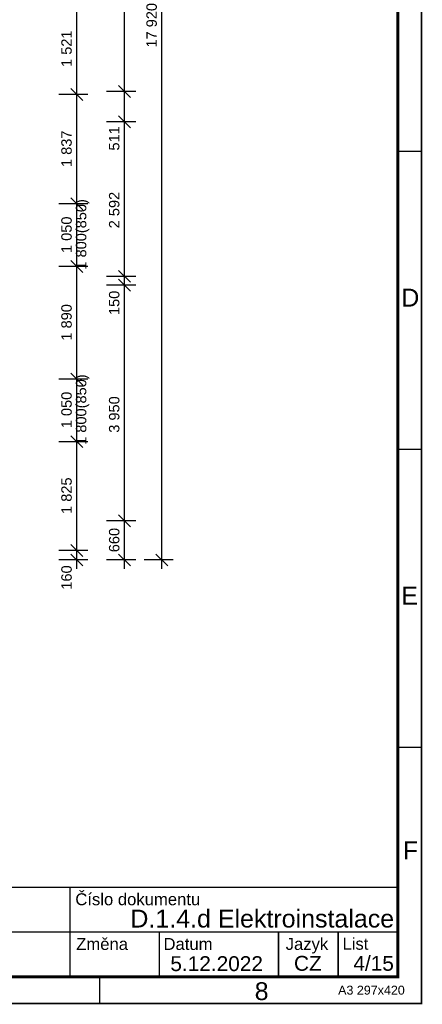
# Model space of a CAD drawing. Extents: x -12025 to 39812, y -30157 to 12.
# Tile 44 of 59: x 33057 to 39812, y -28613 to -12091. Entities that reach past the tile are written whole.
import ezdxf
from ezdxf.enums import TextEntityAlignment as Align

# ---------------------------------------------------------------- set-up
doc = ezdxf.new("R2010")
doc.units = 0
doc.header["$MEASUREMENT"] = 0
doc.layers.add('OÚ Dukovany půdorys kóty 2NP', color=7, linetype='Continuous')
doc.layers.add('Ramecek', color=7, linetype='Continuous')
doc.styles.add('Arial', font='txt')
doc.styles.add('Arial_B', font='txt')
doc.styles.add('Arial_I', font='txt')

# ---------------------------------------------------------------- blocks, each defined once
blk = doc.blocks.new('(8)')
at = {"color": 7, "linetype": 'Continuous', "const_width": 25}
for points in [[(200, 0), (200, -200)], [(200, -200), (0, -200)]]:
    blk.add_lwpolyline(points, dxfattribs=at)
at = {"color": 7, "linetype": 'Continuous', "style": 'Arial_B'}
blk.add_text('OÚ DUKOVANY 2NP', height=250, dxfattribs=at).set_placement((-13200, 650))
blk.add_text('4', height=250, dxfattribs=at).set_placement((-350, -100), align=Align.RIGHT)

msp = doc.modelspace()

# ---------------------------------------------------------------- linework, layer by layer
at = {"layer": 'OÚ Dukovany půdorys kóty 2NP', "color": 1, "linetype": 'Continuous'}
for p, q in [((35443, -21157), (35443, -3231)), ((34816, -13295), (34816, -3829)), ((34016, -13345), (34016, -11824)), ((34716, -13195), (34916, -13395)), ((34716, -13195), (34916, -13395)), ((34203, -13345), (33716, -13345)), ((34203, -13345), (33716, -13345)), ((33916, -13245), (34116, -13445)), ((33916, -13245), (34116, -13445)), ((34016, -15182), (34016, -13345)), ((35003, -13295), (34516, -13295)), ((35003, -13295), (34516, -13295)), ((34816, -13806), (34816, -13295)), ((34716, -13706), (34916, -13906)), ((34716, -13706), (34916, -13906)), ((35003, -13806), (34516, -13806)), ((35003, -13806), (34516, -13806)), ((34816, -16398), (34816, -13806)), ((34203, -15182), (33716, -15182)), ((34203, -15182), (33716, -15182)), ((33916, -15082), (34116, -15282)), ((33916, -15082), (34116, -15282)), ((34016, -16232), (34016, -15182)), ((33916, -16132), (34116, -16332)), ((33916, -16132), (34116, -16332)), ((34203, -16232), (33716, -16232)), ((34203, -16232), (33716, -16232)), ((34016, -18122), (34016, -16232)), ((34716, -16298), (34916, -16498)), ((34716, -16298), (34916, -16498)), ((35003, -16398), (34516, -16398)), ((35003, -16398), (34516, -16398)), ((34716, -16448), (34916, -16648)), ((34716, -16448), (34916, -16648)), ((34816, -16548), (34816, -16398)), ((35003, -16548), (34516, -16548)), ((35003, -16548), (34516, -16548)), ((34816, -20499), (34816, -16548)), ((34203, -18122), (33716, -18122)), ((34203, -18122), (33716, -18122)), ((33916, -18022), (34116, -18222)), ((33916, -18022), (34116, -18222)), ((34016, -19172), (34016, -18122)), ((33916, -19072), (34116, -19272)), ((33916, -19072), (34116, -19272)), ((34203, -19172), (33716, -19172)), ((34016, -20997), (34016, -19172)), ((34016, -20997), (34016, -19172)), ((34016, -20997), (34016, -19172)), ((34716, -20399), (34916, -20599)), ((34716, -20399), (34916, -20599)), ((35003, -20499), (34516, -20499)), ((35003, -20499), (34516, -20499)), ((34816, -21157), (34816, -20499)), ((33916, -20897), (34116, -21097)), ((33916, -20897), (34116, -21097)), ((34203, -20997), (33716, -20997)), ((33916, -21057), (34116, -21257)), ((34016, -21157), (34016, -20997)), ((34716, -21057), (34916, -21257)), ((35343, -21057), (35543, -21257)), ((34203, -21157), (33716, -21157)), ((34016, -21307), (34016, -21157)), ((35003, -21157), (34516, -21157)), ((34816, -21307), (34816, -21157)), ((35631, -21157), (35143, -21157)), ((35443, -21307), (35443, -21157))]:
    msp.add_line(p, q, dxfattribs=at)
at = {"layer": 'Ramecek', "color": 7, "linetype": 'Continuous'}
for points, const_width in [([(0, -28600), (39800, -28600), (39800, 0), (0, 0)], 25), ([(400, -28150), (39400, -28150), (39400, -450), (400, -450)], 50)]:
    msp.add_lwpolyline(points, close=True, dxfattribs=dict(at, const_width=const_width))
at = {"layer": 'Ramecek', "color": 7, "linetype": 'Continuous', "const_width": 25}
for points in [[(39800, -14300), (39400, -14300)], [(39800, -19300), (39400, -19300)], [(39800, -24300), (39400, -24300)], [(25900, -26650), (39400, -26650)], [(33900, -26650), (33900, -28150)], [(25900, -27400), (39400, -27400)], [(35400, -27400), (35400, -28150)], [(37400, -27400), (37400, -28150)], [(38400, -27400), (38400, -28150)], [(34400, -28150), (34400, -28594)]]:
    msp.add_lwpolyline(points, dxfattribs=at)

# ---------------------------------------------------------------- block references
at = {"color": 7, "linetype": 'Continuous'}
msp.add_blockref('(8)', (39200, -27950), dxfattribs=at)

# ---------------------------------------------------------------- texts
at = {"layer": 'OÚ Dukovany půdorys kóty 2NP', "color": 1, "linetype": 'Continuous', "style": 'Arial'}
for s, p in [('17 920', (35358, -12559)), ('1\xa0521', (33930, -12884)), ('1\xa0837', (33930, -14563)), ('511', (34730, -14287)), ('2\xa0592', (34730, -15592)), ('1\xa0800(850)', (34175, -16285)), ('1\xa0050', (33930, -16006)), ('150', (34730, -17047)), ('1\xa0890', (33930, -17476)), ('1\xa0800(850)', (34175, -19225)), ('1\xa0050', (33930, -18946)), ('3\xa0950', (34730, -19022)), ('1\xa0825', (33930, -20384)), ('660', (34730, -21027)), ('160', (33930, -21655))]:
    msp.add_text(s, height=175, rotation=90, dxfattribs=at).set_placement(p)
at = {"layer": 'Ramecek', "color": 7, "linetype": 'Continuous'}
for s, height, style, p in [('D', 300, 'Arial', (39460, -16905)), ('E', 300, 'Arial', (39460, -21905)), ('F', 300, 'Arial', (39485, -26180)), ('Číslo dokumentu', 200, 'Arial', (33990, -26950)), ('Změna', 200, 'Arial', (34005, -27700)), ('Datum', 200, 'Arial', (35470, -27700)), ('Jazyk', 200, 'Arial', (37520, -27700)), ('List', 200, 'Arial', (38473, -27697)), ('5.12.2022', 250, 'Arial_B', (35585, -28055)), ('/15', 250, 'Arial_B', (38850, -28050)), ('8', 300, 'Arial', (37000, -28542)), ('A3 297x420', 150, 'Arial_I', (38400, -28450))]:
    msp.add_text(s, height=height, dxfattribs=dict(at, style=style)).set_placement(p)
at = {"layer": 'Ramecek', "color": 7, "linetype": 'Continuous', "style": 'Arial_B'}
for s, height, p in [('D.1.4.d Elektroinstalace', 300, (39340, -27324)), ('CZ', 250, (38125, -28050))]:
    msp.add_text(s, height=height, dxfattribs=at).set_placement(p, align=Align.RIGHT)

doc.saveas('drawing.dxf')
